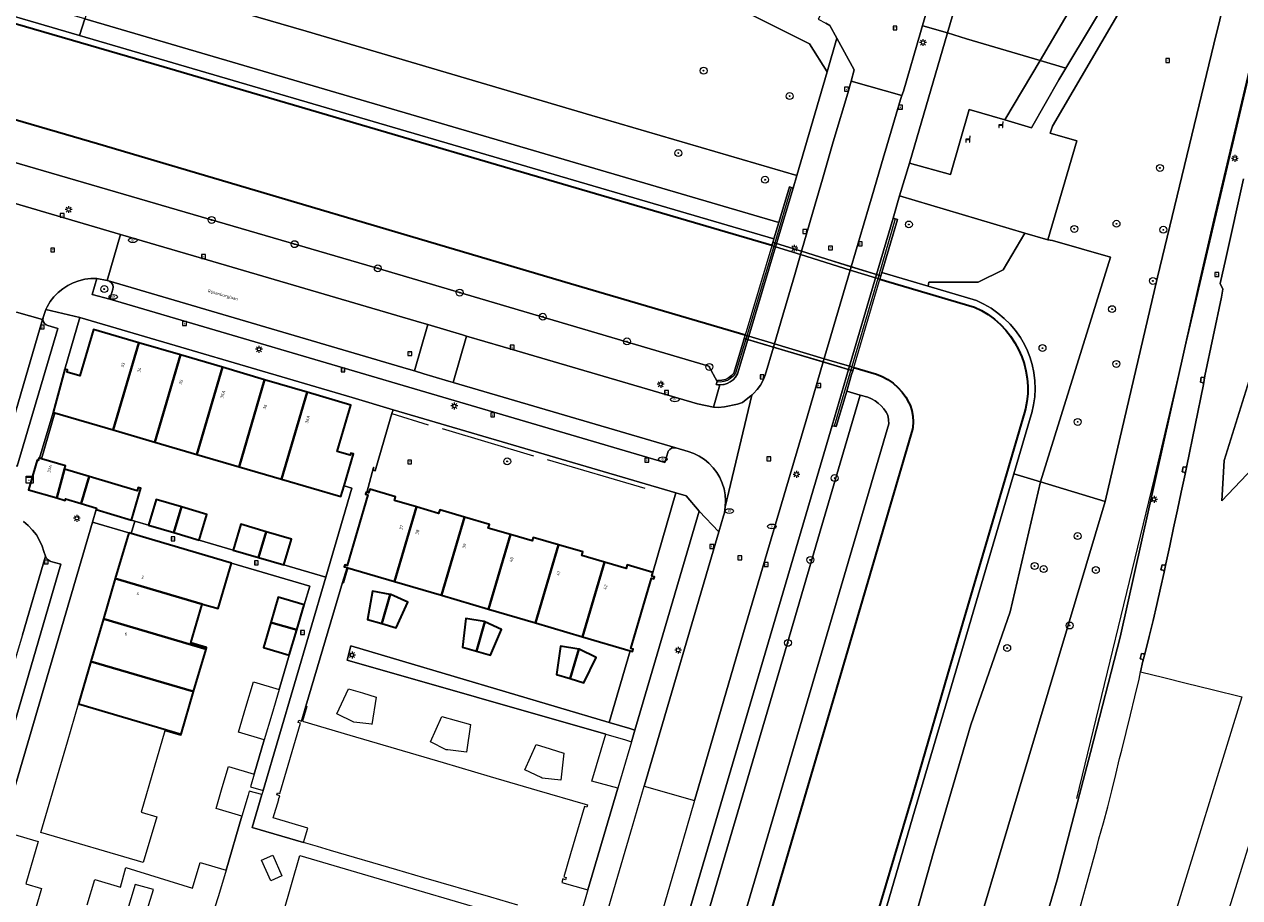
# Model space of a CAD drawing. Header units: metres. Extents: x 136597 to 137331, y 452400 to 453440.
# Tile 6 of 40: x 136862 to 137003, y 452631 to 452732. Entities that reach past the tile are written whole.
import ezdxf
from ezdxf.enums import TextEntityAlignment as Align

# ---------------------------------------------------------------- set-up
doc = ezdxf.new("R2010")
doc.units = ezdxf.units.M
doc.layers.get('0').update_dxf_attribs({"lineweight": 25})
for name, color, linetype, lineweight in [('AB-ondergrond', 7, 'Continuous', 25), ('B-WE-GK-BESCHOEIING-G', 130, 'GK-BESCHOEIING', 35), ('B-WE-GR-BEPLANTING_CULTUUR_BOSPLANTSOEN-GV', 90, 'Continuous', 18), ('B-WE-GR-BOOM-S @ 0.2', 90, 'Continuous', 25), ('B-WE-GR-GROENVOORZIENING-GV', 80, 'Continuous', 18), ('B-WE-GR-HAAG-G', 90, 'GR-HAAG1', 13), ('B-WE-IE-MEUBILAIR_WEGMEUBILAIR-S @ 0.2', 7, 'Continuous', 25), ('B-WE-IE-TERREINAFSCHEIDING_KUNSTMATIG_HEKWERK-G', 20, 'IE-TERREINAFSCHEIDING-KUNSTMATIG', 18), ('B-WE-IE-TERREINAFSCHEIDING_KUNSTMATIG_MUUR-GV', 90, 'Continuous', 18), ('B-WE-KL-ET_KAST-S @ 0.2', 10, 'Continuous', 25), ('B-WE-KL-ET_LS_OV_LICHTMAST-S @ 0.2', 190, 'Continuous', 25), ('B-WE-KL-WATER-S @ 0.2', 170, 'Continuous', 25), ('B-WE-KW-KUNSTWERK_DEK-GV', 170, 'Continuous', 18), ('B-WE-KW-KUNSTWERK_GELUIDSWERING_SCHERM-G', 170, 'Continuous', 18), ('B-WE-KW-KUNSTWERK_LANDHOOFD-GV', 170, 'Continuous', 18), ('B-WE-OG-BEBOUWING-GV', 7, 'Continuous', 35), ('B-WE-OG-BEBOUWING-T18', 10, 'Continuous', 18), ('B-WE-OG-TERREIN_CULTUURSCHEIDING-GV', 7, 'Continuous', 18), ('B-WE-OG-TERREIN_ERF-GV', 7, 'Continuous', 18), ('B-WE-OG-TOPOGRAFIE-T18', 10, 'Continuous', 18), ('B-WE-OG-WATER-GV', 130, 'Continuous', 18), ('B-WE-OG-WATER_SLOOT-GV', 120, 'Continuous', 18), ('B-WE-RI-GWA_KOLK-S @ 0.2', 30, 'Continuous', 25), ('B-WE-RI-GWA_RIOOLPUT-S @ 0.2', 30, 'Continuous', 25), ('B-WE-VH-VERHARDING_ASFALT-GV', 252, 'Continuous', 18), ('B-WE-VH-VERHARDING_BETONSTRAATSTEEN-GV', 252, 'Continuous', 18), ('B-WE-VH-VERHARDING_GESLOTEN-GV', 252, 'Continuous', 18), ('B-WE-VH-VERHARDING_OPEN-GV', 252, 'Continuous', 18), ('B-WE-VH-VERHARDING_STRAATBAKSTEEN-GV', 252, 'Continuous', 18), ('B-WE-VH-VERHARDING_TEGEL-GV', 252, 'Continuous', 18)]:
    doc.layers.add(name, color=color, linetype=linetype, lineweight=lineweight)
doc.styles.add('NLCS-ISO', font='NLCS-ISO.ttf')
doc.styles.add('NLCS-ISO-ANNOTATIEF-T18', font='NLCS-ISO.ttf', dxfattribs={"height": 1.8})
doc.linetypes.add('GK-BESCHOEIING', pattern='A,30,-5,[1,NLCS.shx,S=1,R=0,X=0,Y=0],-5', length=40)
doc.linetypes.add('GR-HAAG1', pattern='A,6,[176,NLCS.shx,S=0.125,R=0,X=0,Y=0],-2', length=8)
doc.linetypes.add('IE-TERREINAFSCHEIDING-KUNSTMATIG', pattern='A,4,[82,NLCS.SHX,S=0.75,R=90,X=0,Y=0],4,-2', length=10)

# ---------------------------------------------------------------- blocks, each defined once
blk = doc.blocks.new('SKL-ET_KAST_ELEKTRA-SO')
at = {"color": 0, "linetype": 'ByBlock', "lineweight": 18}
for points in [[(-2, 2), (2, 2), (2, 1.68), (-2, 1.68)], [(-2, 1.52), (2, 1.52), (2, -2), (-2, -2)]]:
    blk.add_lwpolyline(points, close=True, dxfattribs=at)
at = {"color": 0, "linetype": 'ByBlock', "lineweight": 18, "style": 'NLCS-ISO'}
blk.add_text('et', height=1.5, dxfattribs=at).set_placement((0, 0), align=Align.MIDDLE_CENTER)
blk = doc.blocks.new('SKL-ET_OV_LICHTMAST-SO')
at = {"color": 0, "linetype": 'ByBlock', "lineweight": 18}
for points in [[(-1.25, 0), (-2, 0)], [(-1.41, 1.41), (-0.88, 0.88)], [(0, 2), (0, 1.25)], [(0.88, 0.88), (1.41, 1.41)], [(2, 0), (1.25, 0)], [(-1.41, -1.41), (-0.88, -0.88)], [(0, -1.25), (0, -2)], [(0.88, -0.88), (1.41, -1.41)]]:
    blk.add_lwpolyline(points, dxfattribs=at)
blk.add_circle((0, 0), 1, dxfattribs=at)
blk = doc.blocks.new('SKL-WATER_DRAINAGEPUT-SO')
at = {"color": 0, "linetype": 'ByBlock', "lineweight": 18}
blk.add_ellipse((0, 0), major_axis=(2.5, 0), ratio=0.54, dxfattribs=at)
at = {"color": 0, "linetype": 'ByBlock', "lineweight": 18, "style": 'NLCS-ISO'}
blk.add_text('dr', height=1.5, dxfattribs=at).set_placement((0.12, 0.19), align=Align.MIDDLE_CENTER)
blk = doc.blocks.new('SRI-PUT_INSPECTIEPUT_RIOOLPUT-SO')
at = {"color": 0, "linetype": 'ByBlock', "lineweight": 18}
blk.add_lwpolyline([(-1.12, -1.12), (1.12, -1.12), (1.12, 1.12), (-1.12, 1.12)], close=True, dxfattribs=at)
at = {"color": 0, "linetype": 'ByBlock', "lineweight": 18, "style": 'NLCS-ISO'}
blk.add_text('r', height=1.5, dxfattribs=at).set_placement((0, 0.28), align=Align.MIDDLE_CENTER)
blk = doc.blocks.new('SRI-KOLK-SO')
at = {"color": 0, "linetype": 'ByBlock', "lineweight": 18}
blk.add_lwpolyline([(-1.125, -1.125), (1.125, -1.125), (1.125, 1.125), (-1.125, 1.125)], close=True, dxfattribs=at)
at = {"color": 0, "linetype": 'ByBlock', "lineweight": 18, "style": 'NLCS-ISO'}
blk.add_text('k', height=1.5, dxfattribs=at).set_placement((0, 0), align=Align.MIDDLE_CENTER)
blk = doc.blocks.new('SIE-WEG_ZITBANK-SO')
at = {"color": 0, "linetype": 'ByBlock', "lineweight": 18}
blk.add_lwpolyline([(-0.91, -1.63), (-0.91, -0.2), (1.09, -0.2), (1.09, -1.63), (1.29, -1.63), (1.29, -0.21), (1.54, 1.78), (1.33, 1.78), (1.11, 0), (-1.11, 0), (-1.11, -1.63)], close=True, dxfattribs=at)
blk = doc.blocks.new('SGR-BOOM_01-SO')
at = {"linetype": 'ByBlock', "lineweight": 18}
h = blk.add_hatch(color=0, dxfattribs=at)
h.dxf.hatch_style = 1
edge = h.paths.add_edge_path()
edge.add_arc((0, 0), 0.25, 0, 360)
at = {"color": 0, "linetype": 'ByBlock', "lineweight": 18}
for radius in [2, 0.25]:
    blk.add_circle((0, 0), radius, dxfattribs=at)
blk = doc.blocks.new('A$C8609b1a7')
at = {"layer": 'B-WE-GK-BESCHOEIING-G', "color": 9, "flags": 128}
for points in [[(-370.797, -733.347), (-403.297, -723.825), (-441.09, -712.697), (-474.396, -703.003), (-504.658, -694.138)], [(-373.89, -743.729), (-394.091, -737.779), (-448.799, -721.575), (-478.349, -712.965), (-507.629, -704.38)], [(-358.338, -737.245), (-347.371, -740.459), (-346.559, -740.86), (-345.786, -741.33), (-345.058, -741.867), (-344.379, -742.466), (-343.756, -743.123), (-343.194, -743.832), (-342.696, -744.588), (-342.267, -745.386), (-341.91, -746.217), (-341.649, -747.004), (-341.425, -747.86), (-341.279, -748.732), (-341.212, -749.614), (-341.225, -750.499), (-341.319, -751.379), (-341.491, -752.246), (-341.605, -752.67), (-345.287, -765.268), (-350.499, -782.982), (-354.561, -796.93), (-359.824, -814.693), (-365.572, -834.345), (-367.11, -839.747)], [(-361.344, -747.452), (-358.715, -748.213), (-358.038, -748.497), (-357.395, -748.852), (-356.795, -749.276), (-356.244, -749.762), (-355.75, -750.305), (-355.317, -750.899), (-354.952, -751.536), (-354.818, -751.817), (-354.623, -752.439), (-354.505, -753.081), (-354.466, -753.732), (-354.508, -754.384), (-354.535, -754.574), (-363.744, -786.01), (-375.629, -826.401), (-379.518, -839.747)]]:
    blk.add_lwpolyline(points, dxfattribs=at)
at = {"layer": 'B-WE-GR-BEPLANTING_CULTUUR_BOSPLANTSOEN-GV', "color": 9, "flags": 128}
for points in [[(-324.966, -683.61), (-338.566, -679.487), (-341.708, -678.595), (-350.429, -708.46), (-350.515, -708.755), (-348.296, -709.414), (-339.77, -711.948), (-327.331, -690.674), (-326.659, -689.13)], [(-324.966, -683.61), (-326.659, -689.13), (-327.331, -690.674), (-339.77, -711.948), (-336.802, -712.83), (-331.105, -703.309), (-325.531, -693.676), (-324.628, -691.98), (-323.861, -690.219), (-323.235, -688.403), (-322.095, -684.481)], [(-354.881, -723.813), (-350.16, -725.138), (-347.972, -717.611), (-343.876, -718.809), (-339.77, -711.948), (-348.296, -709.414), (-350.515, -708.755)], [(-343.876, -718.809), (-340.776, -719.716), (-337.617, -714.193), (-336.802, -712.83), (-339.77, -711.948)]]:
    blk.add_lwpolyline(points, close=True, dxfattribs=at)
at = {"layer": 'B-WE-GR-GROENVOORZIENING-GV', "color": 9, "flags": 128}
for points in [[(-461.49, -727.573), (-446.146, -732.074), (-436.115, -735.016), (-411.276, -742.295), (-410.592, -742.492), (-408.395, -743.123), (-406.608, -743.673), (-406.113, -743.819), (-401.893, -745.066), (-379.42, -751.646), (-377.543, -752.057), (-376.825, -749.469), (-377.043, -749.455), (-377.258, -749.42), (-377.149, -749.087), (-378.102, -747.315), (-415.8, -736.147), (-503.322, -710.629)], [(-380.785, -833.965), (-372.449, -805.57), (-369.344, -795.077), (-357.289, -753.976), (-357.303, -753.512), (-357.359, -753.163), (-357.44, -752.893), (-357.592, -752.607), (-357.855, -752.222), (-358.156, -751.877), (-358.497, -751.566), (-358.871, -751.297), (-359.274, -751.072), (-359.698, -750.896), (-360.605, -750.64), (-365.025, -765.738), (-370.007, -782.757), (-386.76, -839.747)], [(-355.248, -814.645), (-352.076, -803.412), (-347.813, -788.8), (-343.237, -775.718), (-339.757, -760.697), (-342.831, -759.758), (-349.327, -781.931), (-354.504, -799.434), (-360.539, -820.069)]]:
    blk.add_lwpolyline(points, dxfattribs=at)
for points in [[(-342.831, -759.758), (-339.757, -760.697), (-331.66, -734.677), (-338.339, -732.76), (-338.896, -732.689), (-341.567, -731.897), (-344.044, -736.165), (-346.945, -737.569), (-352.653, -737.573), (-352.721, -738.053), (-347.141, -739.706), (-346.276, -740.122), (-345.448, -740.609), (-344.663, -741.163), (-343.928, -741.78), (-343.246, -742.457), (-342.623, -743.188), (-342.063, -743.968), (-341.728, -744.509), (-341.311, -745.352), (-340.967, -746.227), (-340.698, -747.128), (-340.507, -748.049), (-340.395, -748.983), (-340.363, -749.923), (-340.41, -750.862), (-340.538, -751.794), (-340.744, -752.712), (-340.806, -752.934)], [(-447.37, -739.553), (-447.014, -738.396), (-446.99, -738.144), (-447.045, -737.898), (-447.174, -737.68), (-447.365, -737.514), (-447.539, -737.432), (-447.703, -737.401), (-448.886, -737.174), (-449.403, -738.995)], [(-386.645, -789.412), (-379.212, -764.066), (-380.703, -762.292), (-381.902, -761.94), (-384.566, -771.167), (-384.694, -771.599), (-384.396, -771.687), (-384.466, -771.927), (-384.725, -771.851), (-387.106, -779.977), (-386.846, -780.057), (-386.926, -780.307), (-387.181, -780.232), (-389.626, -788.529), (-387.221, -789.241)]]:
    blk.add_lwpolyline(points, close=True, dxfattribs=at)
at = {"layer": 'B-WE-GR-HAAG-G', "color": 9, "flags": 128}
for points in [[(-414.755, -752.768), (-410.548, -754.077)], [(-408.954, -754.519), (-398.362, -757.67)], [(-396.783, -758.098), (-385.504, -761.419)]]:
    blk.add_lwpolyline(points, dxfattribs=at)
at = {"layer": 'B-WE-IE-TERREINAFSCHEIDING_KUNSTMATIG_HEKWERK-G', "color": 9, "flags": 128}
for points in [[(-302.173, -638.988), (-319.696, -710.039)], [(-319.696, -710.039), (-326.221, -736.989), (-332.274, -762.98), (-339.757, -760.697)], [(-368.564, -726.648), (-370.475, -733.048)], [(-356.534, -730.275), (-358.455, -736.772)], [(-370.475, -733.048), (-373.82, -744.169)], [(-358.455, -736.772), (-361.695, -747.731)], [(-373.82, -744.169), (-375.006, -748.123)], [(-361.695, -747.731), (-363.62, -754.241)], [(-375.006, -748.123), (-375.267, -748.455), (-375.586, -748.732), (-375.951, -748.943), (-376.35, -749.083), (-376.768, -749.144), (-377.137, -749.133)], [(-376.825, -749.469), (-377.543, -752.057)], [(-339.757, -760.697), (-342.831, -759.758)], [(-422.397, -771.714), (-419.37, -761.419), (-420.287, -761.139)], [(-429.651, -796.405), (-422.397, -771.714)], [(-424.697, -786.632), (-420.45, -772.333)]]:
    blk.add_lwpolyline(points, dxfattribs=at)
at = {"layer": 'B-WE-IE-TERREINAFSCHEIDING_KUNSTMATIG_MUUR-GV', "color": 9, "flags": 128}
for points in [[(-370.688, -732.982), (-370.262, -733.114), (-368.331, -726.694), (-368.767, -726.535), (-370.002, -730.678), (-370.568, -732.579), (-370.573, -732.595)], [(-358.69, -736.699), (-358.22, -736.845), (-358.106, -736.458), (-356.299, -730.322), (-356.771, -730.188)], [(-373.607, -744.232), (-370.262, -733.114), (-370.688, -732.982), (-374.005, -744.114)], [(-361.931, -747.689), (-361.456, -747.83), (-358.22, -736.845), (-358.69, -736.699)], [(-373.607, -744.232), (-374.005, -744.114), (-374.13, -744.535), (-375.191, -748.095), (-375.475, -748.402), (-375.812, -748.65), (-376.19, -748.829), (-376.595, -748.933), (-377.012, -748.958), (-377.105, -748.953), (-377.149, -749.087), (-377.258, -749.42), (-377.043, -749.455), (-376.825, -749.469), (-376.4, -749.434), (-376.308, -749.408), (-375.997, -749.32), (-375.622, -749.131), (-375.29, -748.875), (-375.013, -748.561), (-374.8, -748.2)], [(-361.456, -747.83), (-361.931, -747.689), (-363.838, -754.158), (-363.841, -754.169), (-363.744, -754.194), (-363.359, -754.292), (-362.155, -750.203), (-361.589, -748.281)], [(-453.946, -752.645), (-455.494, -757.966), (-455.283, -758.028), (-453.735, -752.707)], [(-419.943, -770.606), (-420.45, -772.333), (-420.344, -772.364), (-419.837, -770.637)]]:
    blk.add_lwpolyline(points, close=True, dxfattribs=at)
at = {"layer": 'B-WE-KW-KUNSTWERK_DEK-GV', "color": 9, "flags": 128}
blk.add_lwpolyline([(-361.456, -747.83), (-358.22, -736.845), (-370.688, -732.982), (-374.005, -744.114)], close=True, dxfattribs=at)
at = {"layer": 'B-WE-KW-KUNSTWERK_GELUIDSWERING_SCHERM-G', "color": 9, "flags": 128}
for points in [[(-319.696, -730.996), (-312.729, -701.319)], [(-326.575, -760.306), (-319.696, -730.996)], [(-335.538, -797.337), (-326.575, -760.306)]]:
    blk.add_lwpolyline(points, dxfattribs=at)
at = {"layer": 'B-WE-KW-KUNSTWERK_LANDHOOFD-GV', "color": 9, "flags": 128}
for points in [[(-361.622, -735.791), (-367.377, -734.008), (-370.262, -733.114), (-370.688, -732.982), (-370.797, -733.347), (-370.593, -733.411), (-370.372, -733.48), (-367.486, -734.383), (-361.737, -736.182), (-358.808, -737.098), (-358.573, -737.171), (-358.338, -737.245), (-358.22, -736.845), (-358.69, -736.699)], [(-364.755, -746.44), (-370.517, -744.73), (-373.491, -743.847), (-373.704, -743.784), (-373.89, -743.729), (-374.005, -744.114), (-373.607, -744.232), (-370.63, -745.114), (-364.867, -746.82), (-361.931, -747.689), (-361.456, -747.83), (-361.344, -747.452), (-361.591, -747.379), (-361.819, -747.311)]]:
    blk.add_lwpolyline(points, close=True, dxfattribs=at)
at = {"layer": 'B-WE-OG-BEBOUWING-GV', "color": 9, "flags": 128}
for points in [[(-452.578, -747.65), (-453.946, -752.645), (-453.735, -752.707), (-446.981, -754.684), (-444.016, -744.593), (-449.261, -743.051), (-450.829, -748.432), (-452.331, -747.982), (-452.271, -747.737)], [(-444.016, -744.593), (-446.981, -754.684), (-442.157, -756.096), (-439.194, -746.01)], [(-439.194, -746.01), (-442.157, -756.096), (-437.317, -757.512), (-434.363, -747.43)], [(-434.363, -747.43), (-437.317, -757.512), (-432.427, -758.943), (-429.48, -748.866)], [(-429.48, -748.866), (-432.427, -758.943), (-427.521, -760.379), (-424.56, -750.312)], [(-424.56, -750.312), (-427.521, -760.379), (-420.659, -762.388), (-420.287, -761.139), (-419.187, -757.45), (-419.487, -757.355), (-419.583, -757.597), (-421.083, -757.16), (-419.508, -751.797)], [(-453.521, -762.555), (-452.627, -759.215), (-452.516, -758.841), (-455.283, -758.028), (-455.494, -757.966), (-455.591, -757.937), (-455.674, -758.211), (-455.774, -758.186), (-456.778, -761.604)], [(-450.706, -763.182), (-449.786, -760.056), (-452.627, -759.215), (-453.521, -762.555), (-452.556, -762.837), (-452.501, -762.647)], [(-448.963, -763.898), (-444.881, -765.107), (-443.791, -761.425), (-444.097, -761.334), (-444.208, -761.708), (-449.786, -760.056), (-450.706, -763.182), (-448.918, -763.715)], [(-417.649, -761.902), (-417.736, -761.877), (-417.809, -762.127), (-417.55, -762.203), (-419.931, -770.349), (-420.19, -770.273), (-420.26, -770.513), (-419.943, -770.606), (-419.837, -770.637), (-414.452, -772.219), (-411.904, -763.594), (-414.472, -762.838), (-414.346, -762.407), (-417.318, -761.536), (-417.443, -761.963)], [(-442.9, -765.707), (-439.97, -766.566), (-439.098, -763.591), (-442.028, -762.732)], [(-439.098, -763.591), (-439.97, -766.566), (-437.04, -767.424), (-436.168, -764.449)], [(-411.904, -763.594), (-414.452, -772.219), (-409.017, -773.816), (-406.343, -764.766), (-409.226, -763.917), (-409.352, -764.345)], [(-433.112, -768.573), (-430.184, -769.434), (-429.31, -766.46), (-432.237, -765.599)], [(-406.343, -764.766), (-409.017, -773.816), (-403.58, -775.414), (-401.033, -766.794), (-403.612, -766.035), (-403.486, -765.607)], [(-445.194, -766.599), (-446.745, -771.883), (-436.68, -774.841), (-436.674, -774.822), (-434.853, -775.357), (-433.304, -770.082), (-444.923, -766.678)], [(-429.31, -766.46), (-430.184, -769.434), (-427.257, -770.295), (-426.382, -767.321)], [(-401.033, -766.794), (-403.58, -775.414), (-398.145, -777.011), (-395.473, -767.966), (-398.406, -767.109), (-398.529, -767.531)], [(-395.473, -767.966), (-398.145, -777.011), (-392.703, -778.61), (-390.16, -769.992), (-392.792, -769.218), (-392.666, -768.787)], [(-390.16, -769.992), (-392.703, -778.61), (-387.181, -780.232), (-386.926, -780.307), (-386.846, -780.057), (-387.106, -779.977), (-384.725, -771.851), (-384.466, -771.927), (-384.396, -771.687), (-384.694, -771.599), (-384.566, -771.167), (-387.536, -770.287), (-387.666, -770.725)], [(-446.745, -771.883), (-448.115, -776.549), (-436.248, -780.051), (-436.192, -779.86), (-437.997, -779.33), (-436.68, -774.841)], [(-424.907, -774.898), (-427.891, -774.021), (-428.75, -776.944), (-425.766, -777.821)], [(-415.927, -777.089), (-414.948, -773.725), (-416.987, -773.339), (-417.58, -776.608)], [(-415.927, -777.089), (-414.274, -777.57), (-412.899, -774.61), (-414.886, -773.737), (-414.948, -773.725)], [(-448.115, -776.549), (-449.56, -781.471), (-437.69, -784.962), (-436.248, -780.051)], [(-425.766, -777.821), (-428.75, -776.944), (-429.609, -779.867), (-426.625, -780.744)], [(-404.974, -780.264), (-404.006, -776.875), (-404.087, -776.837), (-406.211, -776.5), (-406.587, -779.804)], [(-404.974, -780.264), (-403.36, -780.725), (-402.06, -777.784), (-404.006, -776.875)], [(-394.152, -783.456), (-393.131, -780.049), (-395.237, -779.715), (-395.262, -779.725), (-395.732, -782.983)], [(-394.152, -783.456), (-392.571, -783.93), (-391.141, -780.995), (-393.108, -780.053), (-393.131, -780.049)], [(-449.56, -781.471), (-451.003, -786.385), (-439.131, -789.872), (-437.69, -784.962)]]:
    blk.add_lwpolyline(points, close=True, dxfattribs=at)
at = {"layer": 'B-WE-OG-TERREIN_CULTUURSCHEIDING-GV', "color": 9, "flags": 128}
for points in [[(-336.049, -813.145), (-333.242, -802.958), (-332.979, -801.986), (-332.463, -800.138), (-331.967, -798.285), (-331.491, -796.427), (-331.035, -794.564), (-330.598, -792.696), (-330.35, -791.727), (-329.825, -789.681), (-329.316, -787.63), (-328.824, -785.575), (-328.349, -783.516), (-328.163, -782.676), (-327.891, -781.454), (-327.886, -781.392), (-327.901, -781.331), (-327.932, -781.278), (-327.979, -781.237), (-328.035, -781.211), (-328.229, -781.161), (-328.073, -780.548), (-327.879, -780.597), (-327.817, -780.602), (-327.757, -780.588), (-327.703, -780.556), (-327.662, -780.51), (-327.636, -780.453), (-327.176, -778.595), (-326.728, -776.734), (-326.292, -774.87), (-325.867, -773.003), (-325.455, -771.134), (-325.453, -771.072), (-325.47, -771.012), (-325.504, -770.96), (-325.552, -770.92), (-325.609, -770.897), (-325.805, -770.855), (-325.682, -770.275), (-325.486, -770.316), (-325.424, -770.318), (-325.364, -770.301), (-325.312, -770.268), (-325.272, -770.22), (-325.249, -770.162), (-324.802, -768.089), (-324.356, -766.015), (-323.911, -763.942), (-323.466, -761.868), (-323.022, -759.794), (-323.02, -759.732), (-323.038, -759.672), (-323.072, -759.62), (-323.12, -759.581), (-323.178, -759.558), (-323.374, -759.518), (-323.255, -758.938), (-323.059, -758.978), (-322.997, -758.979), (-322.937, -758.962), (-322.885, -758.928), (-322.846, -758.88), (-322.823, -758.822), (-320.884, -749.431), (-320.885, -749.369), (-320.904, -749.31), (-320.94, -749.259), (-320.989, -749.221), (-321.048, -749.201), (-321.245, -749.167), (-321.144, -748.565), (-320.946, -748.598), (-320.884, -748.597), (-320.825, -748.578), (-320.774, -748.542), (-320.737, -748.493), (-320.716, -748.434), (-318.814, -739.304), (-318.64, -738.377), (-318.969, -737.731), (-318.324, -734.856), (-316.26, -725.641)], [(-314.895, -666.612), (-319.696, -682.956), (-322.431, -692.266), (-338.334, -719.537), (-338.627, -720.36), (-335.527, -721.224), (-338.896, -732.689), (-338.339, -732.76), (-331.66, -734.677), (-339.757, -760.697), (-332.274, -762.98), (-326.221, -736.989), (-319.696, -710.039), (-302.173, -638.988)], [(-297.466, -636.329), (-319.696, -730.414), (-321.459, -738.095), (-330.526, -778.668), (-333.953, -792.017), (-337.808, -806.724), (-341.105, -817.928)], [(-319.118, -813.966), (-310.797, -787.125)], [(-316.438, -785.563), (-324.809, -812.711)], [(-341.105, -817.928), (-337.808, -806.724), (-333.953, -792.017), (-330.526, -778.668), (-321.459, -738.095), (-319.696, -730.414), (-297.466, -636.329), (-292.044, -613.195), (-282.295, -569.056), (-294.69, -613.275), (-302.173, -638.988), (-319.696, -710.039), (-326.221, -736.989), (-332.274, -762.98), (-342.19, -796.234), (-355.537, -840.994)], [(-386.76, -839.747), (-370.007, -782.757), (-365.025, -765.738), (-360.605, -750.64), (-362.155, -750.203), (-363.359, -754.292), (-363.744, -754.194), (-363.841, -754.169), (-389.003, -839.747)], [(-355.537, -840.994), (-342.19, -796.234), (-332.274, -762.98), (-339.757, -760.697), (-343.237, -775.718), (-347.813, -788.8), (-352.076, -803.412), (-355.248, -814.645)]]:
    blk.add_lwpolyline(points, dxfattribs=at)
for points in [[(-401.275, -692.582), (-426.045, -680.159), (-427.767, -679.295), (-428.528, -678.911), (-430.134, -680.652), (-439.058, -690.11), (-438.425, -690.747), (-448.509, -701.583), (-424.661, -708.555), (-391.64, -718.294), (-367.911, -725.247), (-364.432, -713.262), (-366.472, -710.009)], [(-391.64, -718.294), (-424.661, -708.555), (-448.509, -701.583), (-450.285, -707.106), (-370.002, -730.678), (-368.767, -726.535), (-368.331, -726.694), (-367.911, -725.247)], [(-352.721, -738.053), (-352.653, -737.573), (-346.945, -737.569), (-344.044, -736.165), (-341.567, -731.897), (-356.067, -727.595), (-356.771, -730.188), (-356.299, -730.322), (-358.106, -736.458)]]:
    blk.add_lwpolyline(points, close=True, dxfattribs=at)
at = {"layer": 'B-WE-OG-TERREIN_ERF-GV', "color": 9, "flags": 128}
for points in [[(-414.615, -752.337), (-419.362, -750.943), (-450.852, -741.658), (-452.578, -747.65), (-452.271, -747.737), (-452.331, -747.982), (-450.829, -748.432), (-449.261, -743.051), (-444.016, -744.593), (-439.194, -746.01), (-434.363, -747.43), (-429.48, -748.866), (-424.56, -750.312), (-419.508, -751.797), (-421.083, -757.16), (-419.583, -757.597), (-419.487, -757.355), (-419.187, -757.45), (-420.287, -761.139), (-419.37, -761.419), (-422.397, -771.714), (-429.651, -796.405), (-429.791, -796.88), (-430.906, -800.679), (-424.988, -802.409), (-424.49, -800.742), (-428.491, -799.57), (-427.828, -797.435), (-427.856, -797.427), (-427.731, -797), (-428.046, -796.907), (-427.973, -796.657), (-427.714, -796.733), (-425.335, -788.592), (-425.594, -788.516), (-425.521, -788.266), (-425.204, -788.359), (-424.697, -786.632), (-420.45, -772.333), (-419.943, -770.606), (-420.26, -770.513), (-420.19, -770.273), (-419.931, -770.349), (-417.55, -762.203), (-417.809, -762.127), (-417.736, -761.877), (-417.649, -761.902), (-416.897, -759.026), (-416.843, -759.042), (-416.92, -759.337), (-416.706, -759.397), (-414.966, -753.417), (-414.755, -752.768)], [(-444.881, -765.107), (-444.492, -765.225), (-442.9, -765.707), (-442.028, -762.732), (-439.098, -763.591), (-436.168, -764.449), (-437.04, -767.424), (-433.112, -768.573), (-432.237, -765.599), (-429.31, -766.46), (-426.382, -767.321), (-427.257, -770.295), (-422.397, -771.714), (-419.37, -761.419), (-420.287, -761.139), (-420.659, -762.388), (-427.521, -760.379), (-432.427, -758.943), (-437.317, -757.512), (-442.157, -756.096), (-446.981, -754.684), (-453.735, -752.707), (-455.283, -758.028), (-452.516, -758.841), (-452.627, -759.215), (-449.786, -760.056), (-444.208, -761.708), (-444.097, -761.334), (-443.791, -761.425)], [(-414.615, -752.337), (-414.755, -752.768), (-414.966, -753.417), (-416.706, -759.397), (-416.92, -759.337), (-416.843, -759.042), (-416.897, -759.026), (-417.649, -761.902), (-417.443, -761.963), (-417.318, -761.536), (-414.346, -762.407), (-414.472, -762.838), (-411.904, -763.594), (-409.352, -764.345), (-409.226, -763.917), (-406.343, -764.766), (-403.486, -765.607), (-403.612, -766.035), (-401.033, -766.794), (-398.529, -767.531), (-398.406, -767.109), (-395.473, -767.966), (-392.666, -768.787), (-392.792, -769.218), (-390.16, -769.992), (-387.666, -770.725), (-387.536, -770.287), (-384.566, -771.167), (-381.902, -761.94)], [(-392.703, -778.61), (-398.145, -777.011), (-403.58, -775.414), (-409.017, -773.816), (-414.452, -772.219), (-419.837, -770.637), (-420.344, -772.364), (-420.45, -772.333), (-424.697, -786.632), (-424.591, -786.663), (-425.098, -788.39), (-419.628, -789.996), (-414.222, -791.584), (-408.814, -793.172), (-403.407, -794.76), (-398, -796.348), (-392.413, -797.989), (-392.146, -798.067), (-392.226, -798.317), (-392.486, -798.237), (-394.096, -803.727), (-394.856, -806.397), (-394.596, -806.467), (-394.666, -806.717), (-394.992, -806.622), (-395.116, -807.047), (-392.077, -807.902), (-388.62, -796.145), (-391.625, -795.314), (-390.021, -789.871), (-419.918, -781.321), (-419.502, -779.677), (-389.626, -788.529), (-387.181, -780.232)], [(-414.948, -773.725), (-414.886, -773.737), (-412.899, -774.61), (-414.274, -777.57), (-415.927, -777.089), (-417.58, -776.608), (-416.987, -773.339)], [(-404.974, -780.264), (-406.587, -779.804), (-406.211, -776.5), (-404.087, -776.837), (-404.006, -776.875), (-402.06, -777.784), (-403.36, -780.725)], [(-394.152, -783.456), (-395.732, -782.983), (-395.262, -779.725), (-395.237, -779.715), (-393.131, -780.049), (-393.108, -780.053), (-391.141, -780.995), (-392.571, -783.93)], [(-418.174, -785.114), (-416.572, -785.583), (-417.064, -788.752), (-417.089, -788.732), (-419.153, -788.494), (-419.161, -788.49), (-421.105, -787.54), (-419.775, -784.646)], [(-407.324, -788.295), (-405.678, -788.763), (-406.133, -791.952), (-408.295, -791.71), (-408.478, -791.689), (-410.285, -790.783), (-408.97, -787.827)], [(-397.5, -794.906), (-399.384, -793.989), (-398.059, -791.079), (-396.46, -791.579), (-394.861, -792.078), (-395.211, -795.199), (-397.391, -794.959)], [(-470.096, -814.155), (-468.716, -809.454), (-467.257, -804.482), (-465.75, -799.349), (-455.669, -802.309), (-457.105, -807.203), (-455.292, -807.735), (-455.377, -808.024), (-456.836, -812.996), (-458.216, -817.697), (-458.28, -817.915), (-460.094, -817.383), (-461.743, -823.003), (-451.087, -826.157), (-451.149, -826.368), (-461.806, -823.214), (-466.15, -822.026), (-465.826, -820.964), (-471.61, -819.312)]]:
    blk.add_lwpolyline(points, close=True, dxfattribs=at)
for points in [[(-443.24, -810.839), (-442.345, -807.871), (-444.463, -807.256), (-447.059, -815.961)], [(-449.992, -809.629), (-449.121, -806.706), (-446.16, -807.589), (-445.532, -805.327), (-437.798, -807.703), (-436.926, -804.729), (-433.942, -805.604), (-432.106, -799.361), (-435.089, -798.482), (-434.374, -796.057), (-433.659, -793.631), (-430.676, -794.51), (-429.511, -790.544), (-432.495, -789.667), (-431.635, -786.743), (-430.775, -783.818), (-427.791, -784.695), (-426.625, -780.744), (-429.609, -779.867), (-428.75, -776.944), (-427.891, -774.021), (-424.907, -774.898), (-424.247, -772.745), (-433.304, -770.082), (-434.853, -775.357), (-436.674, -774.822), (-436.68, -774.841), (-437.997, -779.33), (-436.192, -779.86), (-436.248, -780.051), (-437.69, -784.962), (-439.131, -789.872), (-439.179, -790.037), (-441.001, -789.502), (-442.244, -793.737), (-443.763, -798.911), (-441.957, -799.441), (-443.506, -804.716), (-455.37, -801.261), (-453.83, -796.015), (-452.291, -790.775), (-451.003, -786.385), (-449.56, -781.471), (-448.115, -776.549), (-446.745, -771.883), (-445.194, -766.599), (-449.382, -765.338), (-459.285, -799.162)]]:
    blk.add_lwpolyline(points, dxfattribs=at)
at = {"layer": 'B-WE-OG-WATER-GV', "color": 9, "flags": 128}
for points in [[(-478.349, -712.965), (-448.799, -721.575), (-394.091, -737.779), (-373.89, -743.729), (-373.704, -743.784), (-373.491, -743.847), (-370.517, -744.73), (-364.755, -746.44), (-361.819, -747.311), (-361.591, -747.379), (-361.344, -747.452), (-358.715, -748.213), (-358.038, -748.497), (-357.395, -748.852), (-356.795, -749.276), (-356.244, -749.762), (-355.75, -750.305), (-355.317, -750.899), (-354.952, -751.536), (-354.818, -751.817), (-354.623, -752.439), (-354.505, -753.081), (-354.466, -753.732), (-354.508, -754.384), (-354.535, -754.574), (-363.744, -786.01), (-375.629, -826.401)], [(-359.824, -814.693), (-354.561, -796.93), (-350.499, -782.982), (-345.287, -765.268), (-341.605, -752.67), (-341.491, -752.246), (-341.319, -751.379), (-341.225, -750.499), (-341.212, -749.614), (-341.279, -748.732), (-341.425, -747.86), (-341.649, -747.004), (-341.91, -746.217), (-342.267, -745.386), (-342.696, -744.588), (-343.194, -743.832), (-343.756, -743.123), (-344.379, -742.466), (-345.058, -741.867), (-345.786, -741.33), (-346.559, -740.86), (-347.371, -740.459), (-358.338, -737.245), (-358.573, -737.171), (-358.808, -737.098), (-361.737, -736.182), (-367.486, -734.383), (-370.372, -733.48), (-370.593, -733.411), (-370.797, -733.347), (-403.297, -723.825), (-441.09, -712.697), (-474.396, -703.003)]]:
    blk.add_lwpolyline(points, dxfattribs=at)
at = {"layer": 'B-WE-OG-WATER_SLOOT-GV', "color": 9, "flags": 128}
for points in [[(-503.875, -691.431), (-504.434, -693.355), (-504.435, -693.359), (-450.889, -709.047), (-450.285, -707.106)], [(-370.797, -733.347), (-370.688, -732.982), (-370.573, -732.595), (-370.568, -732.579), (-450.889, -709.047), (-504.435, -693.359), (-504.658, -694.138), (-474.396, -703.003), (-441.09, -712.697), (-403.297, -723.825)], [(-370.002, -730.678), (-450.285, -707.106), (-450.889, -709.047), (-370.568, -732.579)]]:
    blk.add_lwpolyline(points, close=True, dxfattribs=at)
for points in [[(-503.322, -710.629), (-415.8, -736.147), (-378.102, -747.315), (-377.149, -749.087), (-377.105, -748.953), (-377.012, -748.958), (-376.595, -748.933), (-376.19, -748.829), (-375.812, -748.65), (-375.475, -748.402), (-375.191, -748.095), (-374.13, -744.535), (-374.005, -744.114), (-373.89, -743.729), (-394.091, -737.779), (-448.799, -721.575), (-478.349, -712.965)], [(-360.539, -820.069), (-354.504, -799.434), (-349.327, -781.931), (-342.831, -759.758), (-340.806, -752.934), (-340.744, -752.712), (-340.538, -751.794), (-340.41, -750.862), (-340.363, -749.923), (-340.395, -748.983), (-340.507, -748.049), (-340.698, -747.128), (-340.967, -746.227), (-341.311, -745.352), (-341.728, -744.509), (-342.063, -743.968), (-342.623, -743.188), (-343.246, -742.457), (-343.928, -741.78), (-344.663, -741.163), (-345.448, -740.609), (-346.276, -740.122), (-347.141, -739.706), (-352.721, -738.053), (-358.106, -736.458), (-358.22, -736.845), (-358.338, -737.245), (-347.371, -740.459), (-346.559, -740.86), (-345.786, -741.33), (-345.058, -741.867), (-344.379, -742.466), (-343.756, -743.123), (-343.194, -743.832), (-342.696, -744.588), (-342.267, -745.386), (-341.91, -746.217), (-341.649, -747.004), (-341.425, -747.86), (-341.279, -748.732), (-341.212, -749.614), (-341.225, -750.499), (-341.319, -751.379), (-341.491, -752.246), (-341.605, -752.67), (-345.287, -765.268), (-350.499, -782.982), (-354.561, -796.93), (-359.824, -814.693)], [(-375.629, -826.401), (-363.744, -786.01), (-354.535, -754.574), (-354.508, -754.384), (-354.466, -753.732), (-354.505, -753.081), (-354.623, -752.439), (-354.818, -751.817), (-354.952, -751.536), (-355.317, -750.899), (-355.75, -750.305), (-356.244, -749.762), (-356.795, -749.276), (-357.395, -748.852), (-358.038, -748.497), (-358.715, -748.213), (-361.344, -747.452), (-361.456, -747.83), (-361.589, -748.281), (-362.155, -750.203), (-360.605, -750.64), (-359.698, -750.896), (-359.274, -751.072), (-358.871, -751.297), (-358.497, -751.566), (-358.156, -751.877), (-357.855, -752.222), (-357.592, -752.607), (-357.44, -752.893), (-357.359, -753.163), (-357.303, -753.512), (-357.289, -753.976), (-369.344, -795.077), (-372.449, -805.57), (-380.785, -833.965)]]:
    blk.add_lwpolyline(points, dxfattribs=at)
at = {"layer": 'B-WE-VH-VERHARDING_ASFALT-GV', "color": 9, "flags": 128}
for points in [[(-331.105, -703.309), (-336.802, -712.83), (-337.617, -714.193), (-340.776, -719.716), (-343.876, -718.809), (-347.972, -717.611), (-350.16, -725.138), (-354.881, -723.813), (-356.067, -727.595), (-341.567, -731.897), (-338.896, -732.689), (-335.527, -721.224), (-338.627, -720.36), (-338.334, -719.537), (-322.431, -692.266)], [(-315.155, -759.054), (-318.781, -762.894), (-318.49, -758.217), (-318.498, -758.206), (-309.039, -727.988)], [(-316.26, -725.641), (-318.324, -734.856), (-318.969, -737.731), (-318.64, -738.377), (-318.814, -739.304), (-320.716, -748.434), (-320.884, -749.431), (-322.823, -758.822), (-323.022, -759.794), (-323.466, -761.868), (-323.911, -763.942), (-324.356, -766.015), (-324.802, -768.089), (-325.249, -770.162), (-325.455, -771.134), (-325.867, -773.003), (-326.292, -774.87), (-326.728, -776.734), (-327.176, -778.595), (-327.636, -780.453), (-327.891, -781.454), (-328.163, -782.676), (-325.475, -783.338), (-322.911, -783.969), (-319.906, -784.709), (-316.438, -785.563)]]:
    blk.add_lwpolyline(points, dxfattribs=at)
blk.add_lwpolyline([(-305.748, -728.761), (-304.132, -723.605), (-302.14, -717.107), (-302.18, -717.094), (-305.669, -715.993), (-307.67, -722.521), (-308.273, -724.441), (-309.369, -727.869), (-309.039, -727.988), (-318.498, -758.206), (-318.49, -758.217), (-318.781, -762.894), (-315.155, -759.054)], close=True, dxfattribs=at)
at = {"layer": 'B-WE-VH-VERHARDING_BETONSTRAATSTEEN-GV', "color": 9, "flags": 128}
for points in [[(-355.774, -715.997), (-355.598, -715.481), (-353.604, -708.711), (-353.372, -707.906), (-350.969, -699.562), (-350.624, -698.387), (-356.474, -696.73), (-356.851, -697.754), (-356.946, -698.099), (-361.068, -701.89), (-361.537, -702.321), (-361.839, -702.217), (-362.752, -701.759), (-365.445, -707.146), (-364.558, -707.621), (-364.102, -707.88), (-363.295, -709.346), (-361.276, -713.015), (-361.65, -714.332)], [(-367.377, -734.008), (-361.622, -735.791), (-359.635, -729.036), (-359.205, -727.606), (-357.935, -723.256), (-357.505, -721.816), (-355.933, -716.462), (-355.774, -715.997), (-361.65, -714.332), (-361.802, -714.866), (-361.925, -715.316), (-363.705, -721.336), (-364.965, -725.686), (-365.795, -728.576)], [(-410.592, -742.492), (-411.276, -742.295), (-436.115, -735.016), (-446.146, -732.074), (-447.703, -737.401), (-447.539, -737.432), (-412.846, -747.641), (-412.16, -747.851)], [(-381.915, -756.749), (-407.664, -749.197), (-408.212, -749.036), (-410.002, -748.506), (-411.068, -748.186), (-412.16, -747.851), (-412.846, -747.641), (-447.539, -737.432), (-447.365, -737.514), (-447.174, -737.68), (-447.045, -737.898), (-446.99, -738.144), (-447.014, -738.396), (-447.37, -739.553), (-383.199, -758.449), (-382.861, -757.297), (-382.789, -757.135), (-382.629, -756.938), (-382.415, -756.8), (-382.169, -756.735)], [(-406.113, -743.819), (-406.608, -743.673), (-408.395, -743.123), (-410.592, -742.492), (-412.16, -747.851), (-411.068, -748.186), (-410.002, -748.506), (-408.212, -749.036), (-407.664, -749.197)], [(-373.118, -750.641), (-373.386, -750.867), (-374.216, -751.517), (-374.766, -751.707), (-376.306, -752.017), (-377.031, -752.069), (-377.543, -752.057), (-379.42, -751.646), (-401.893, -745.066), (-406.113, -743.819), (-407.664, -749.197), (-381.915, -756.749), (-380.474, -757.175), (-379.821, -757.412), (-379.199, -757.722), (-378.617, -758.101), (-378.082, -758.545), (-377.602, -759.047), (-377.183, -759.601), (-376.83, -760.2), (-376.549, -760.835), (-376.342, -761.498), (-376.212, -762.181), (-376.162, -762.874), (-376.192, -763.568)]]:
    blk.add_lwpolyline(points, close=True, dxfattribs=at)
blk.add_lwpolyline([(-458.186, -741.054), (-455.17, -741.894), (-455.107, -741.679), (-454.911, -741.076), (-454.768, -740.758), (-454.625, -740.44), (-454.268, -739.84), (-453.845, -739.286), (-453.361, -738.784), (-452.822, -738.34), (-452.237, -737.961), (-451.612, -737.651), (-450.955, -737.415), (-450.276, -737.256), (-449.584, -737.175), (-448.886, -737.174), (-447.703, -737.401), (-446.146, -732.074), (-461.49, -727.573)], dxfattribs=at)
at = {"layer": 'B-WE-VH-VERHARDING_GESLOTEN-GV', "color": 9, "flags": 128}
for points in [[(-320.716, -748.434), (-320.737, -748.493), (-320.774, -748.542), (-320.825, -748.578), (-320.884, -748.597), (-320.946, -748.598), (-321.144, -748.565), (-321.245, -749.167), (-321.048, -749.201), (-320.989, -749.221), (-320.94, -749.259), (-320.904, -749.31), (-320.885, -749.369), (-320.884, -749.431)], [(-322.823, -758.822), (-322.846, -758.88), (-322.885, -758.928), (-322.937, -758.962), (-322.997, -758.979), (-323.059, -758.978), (-323.255, -758.938), (-323.374, -759.518), (-323.178, -759.558), (-323.12, -759.581), (-323.072, -759.62), (-323.038, -759.672), (-323.02, -759.732), (-323.022, -759.794)], [(-325.249, -770.162), (-325.272, -770.22), (-325.312, -770.268), (-325.364, -770.301), (-325.424, -770.318), (-325.486, -770.316), (-325.682, -770.275), (-325.805, -770.855), (-325.609, -770.897), (-325.552, -770.92), (-325.504, -770.96), (-325.47, -771.012), (-325.453, -771.072), (-325.455, -771.134)], [(-327.636, -780.453), (-327.662, -780.51), (-327.703, -780.556), (-327.757, -780.588), (-327.817, -780.602), (-327.879, -780.597), (-328.073, -780.548), (-328.229, -781.161), (-328.035, -781.211), (-327.979, -781.237), (-327.932, -781.278), (-327.901, -781.331), (-327.886, -781.392), (-327.891, -781.454)]]:
    blk.add_lwpolyline(points, close=True, dxfattribs=at)
at = {"layer": 'B-WE-VH-VERHARDING_OPEN-GV', "color": 9, "flags": 128}
for points in [[(-370.63, -745.114), (-369.736, -742.067), (-368.166, -736.716), (-367.377, -734.008), (-370.262, -733.114), (-373.607, -744.232)], [(-364.867, -746.82), (-361.622, -735.791), (-367.377, -734.008), (-368.166, -736.716), (-369.736, -742.067), (-370.63, -745.114)], [(-361.931, -747.689), (-358.69, -736.699), (-361.622, -735.791), (-364.867, -746.82)], [(-370.63, -745.114), (-373.607, -744.232), (-374.8, -748.2), (-375.013, -748.561), (-375.29, -748.875), (-375.622, -749.131), (-375.997, -749.32), (-376.308, -749.408), (-376.4, -749.434), (-376.825, -749.469), (-377.543, -752.057), (-377.031, -752.069), (-376.306, -752.017), (-374.766, -751.707), (-374.216, -751.517), (-373.386, -750.867), (-373.118, -750.641), (-373.114, -750.624), (-373.103, -750.628), (-372.932, -750.484), (-372.495, -750.015), (-372.119, -749.496), (-371.811, -748.933), (-371.576, -748.337)]]:
    blk.add_lwpolyline(points, close=True, dxfattribs=at)
at = {"layer": 'B-WE-VH-VERHARDING_STRAATBAKSTEEN-GV', "color": 9, "flags": 128}
for points in [[(-457.494, -778.388), (-454.824, -769.287), (-454.997, -768.755), (-455.209, -768.115), (-455.508, -767.457), (-455.878, -766.836), (-456.314, -766.26), (-456.811, -765.735), (-457.363, -765.269)], [(-460.197, -759.103), (-455.17, -741.894), (-458.186, -741.054)]]:
    blk.add_lwpolyline(points, dxfattribs=at)
for points in [[(-455.107, -741.679), (-455.17, -741.894), (-460.197, -759.103), (-460.119, -758.905), (-459.964, -758.713), (-459.756, -758.579), (-459.517, -758.519), (-459.271, -758.538), (-458.084, -758.865), (-453.403, -742.942), (-454.551, -742.613), (-454.725, -742.54), (-454.921, -742.382), (-455.058, -742.172), (-455.122, -741.93)], [(-370.63, -745.114), (-371.576, -748.337), (-371.811, -748.933), (-372.119, -749.496), (-372.495, -750.015), (-372.932, -750.484), (-373.103, -750.628), (-373.114, -750.624), (-373.118, -750.641), (-376.192, -763.568), (-376.301, -764.254), (-376.389, -764.604), (-376.935, -766.464), (-385.533, -795.767), (-385.57, -795.892), (-379.759, -797.573), (-379.607, -797.05), (-374.072, -778.108), (-366.704, -753.066), (-364.867, -746.82)], [(-461.409, -791.734), (-461.26, -791.646), (-461.023, -791.585), (-460.779, -791.603), (-460.554, -791.698), (-459.383, -791.934), (-453.027, -770.226), (-454.188, -769.891), (-454.276, -769.862), (-454.513, -769.727), (-454.701, -769.53), (-454.824, -769.287), (-457.494, -778.388), (-458.776, -782.759)]]:
    blk.add_lwpolyline(points, close=True, dxfattribs=at)
at = {"layer": 'B-WE-VH-VERHARDING_TEGEL-GV', "color": 9, "flags": 128}
for points in [[(-401.275, -692.582), (-366.472, -710.009), (-364.432, -713.262), (-363.295, -709.346), (-364.102, -707.88), (-364.558, -707.621)], [(-459.285, -799.162), (-449.382, -765.338), (-448.963, -763.898), (-448.918, -763.715), (-450.706, -763.182), (-452.501, -762.647), (-452.556, -762.837), (-453.521, -762.555), (-456.778, -761.604), (-455.774, -758.186), (-455.674, -758.211), (-455.591, -757.937), (-455.494, -757.966), (-453.946, -752.645), (-452.578, -747.65), (-450.852, -741.658), (-454.768, -740.758), (-454.911, -741.076), (-455.107, -741.679), (-455.122, -741.93), (-455.058, -742.172), (-454.921, -742.382), (-454.725, -742.54), (-454.551, -742.613), (-453.403, -742.942), (-458.084, -758.865)], [(-457.363, -765.269), (-456.811, -765.735), (-456.314, -766.26), (-455.878, -766.836), (-455.508, -767.457), (-455.209, -768.115), (-454.997, -768.755), (-454.824, -769.287), (-454.701, -769.53), (-454.513, -769.727), (-454.276, -769.862), (-454.188, -769.891), (-453.027, -770.226), (-459.383, -791.934)], [(-400.208, -809.655), (-403.295, -808.752), (-411.043, -806.487), (-414.19, -805.567), (-421.861, -803.324), (-423.377, -802.88), (-424.988, -802.409), (-430.906, -800.679), (-429.791, -796.88), (-431.253, -796.467), (-431.391, -796.936), (-432.106, -799.361), (-433.942, -805.604), (-434.814, -808.578), (-435.281, -809.998)], [(-391.428, -815.909), (-386.927, -800.529), (-385.57, -795.892), (-385.533, -795.767), (-376.935, -766.464), (-379.212, -764.066), (-386.645, -789.412), (-387.036, -790.758), (-388.62, -796.145), (-392.077, -807.902), (-392.748, -810.186)]]:
    blk.add_lwpolyline(points, dxfattribs=at)
for points in [[(-341.708, -678.595), (-341.204, -676.868), (-343.155, -676.301), (-343.43, -676.267), (-343.703, -676.313), (-343.951, -676.435), (-344.155, -676.622), (-344.297, -676.86), (-344.324, -676.933), (-350.624, -698.387), (-350.969, -699.562), (-353.372, -707.906), (-353.367, -707.907), (-350.515, -708.755), (-350.429, -708.46)], [(-358.69, -736.699), (-356.771, -730.188), (-356.067, -727.595), (-354.881, -723.813), (-350.515, -708.755), (-353.367, -707.907), (-353.372, -707.906), (-353.604, -708.711), (-355.598, -715.481), (-355.774, -715.997), (-355.933, -716.462), (-357.505, -721.816), (-357.935, -723.256), (-359.205, -727.606), (-359.635, -729.036), (-361.622, -735.791)], [(-370.262, -733.114), (-367.377, -734.008), (-365.795, -728.576), (-364.965, -725.686), (-363.705, -721.336), (-361.925, -715.316), (-361.802, -714.866), (-361.65, -714.332), (-361.276, -713.015), (-363.295, -709.346), (-364.432, -713.262), (-367.911, -725.247), (-368.331, -726.694)], [(-376.935, -766.464), (-376.389, -764.604), (-376.301, -764.254), (-376.192, -763.568), (-376.162, -762.874), (-376.212, -762.181), (-376.342, -761.498), (-376.549, -760.835), (-376.83, -760.2), (-377.183, -759.601), (-377.602, -759.047), (-378.082, -758.545), (-378.617, -758.101), (-379.199, -757.722), (-379.821, -757.412), (-380.474, -757.175), (-381.915, -756.749), (-382.169, -756.735), (-382.415, -756.8), (-382.629, -756.938), (-382.789, -757.135), (-382.861, -757.297), (-383.199, -758.449), (-447.37, -739.553), (-449.403, -738.995), (-448.886, -737.174), (-449.584, -737.175), (-450.276, -737.256), (-450.955, -737.415), (-451.612, -737.651), (-452.237, -737.961), (-452.822, -738.34), (-453.361, -738.784), (-453.845, -739.286), (-454.268, -739.84), (-454.625, -740.44), (-454.768, -740.758), (-450.852, -741.658), (-419.362, -750.943), (-414.615, -752.337), (-381.902, -761.94), (-380.703, -762.292), (-379.212, -764.066)], [(-361.931, -747.689), (-364.867, -746.82), (-366.704, -753.066), (-374.072, -778.108), (-379.607, -797.05), (-379.759, -797.573), (-381.113, -802.224), (-387.65, -824.68), (-392.063, -839.747), (-392.618, -841.521), (-395.15, -850.238), (-392.275, -851.05), (-389.003, -839.747), (-363.841, -754.169), (-363.838, -754.158)], [(-449.382, -765.338), (-445.194, -766.599), (-444.923, -766.678), (-444.492, -765.225), (-444.881, -765.107), (-448.963, -763.898)], [(-444.923, -766.678), (-433.304, -770.082), (-424.247, -772.745), (-424.907, -774.898), (-425.766, -777.821), (-426.625, -780.744), (-427.791, -784.695), (-428.651, -787.62), (-429.511, -790.544), (-430.676, -794.51), (-431.112, -795.988), (-429.651, -796.405), (-422.397, -771.714), (-427.257, -770.295), (-430.184, -769.434), (-433.112, -768.573), (-437.04, -767.424), (-439.97, -766.566), (-442.9, -765.707), (-444.492, -765.225)], [(-386.645, -789.412), (-387.221, -789.241), (-389.626, -788.529), (-419.502, -779.677), (-419.918, -781.321), (-390.021, -789.871), (-387.755, -790.519), (-387.036, -790.758)], [(-428.755, -806.856), (-429.854, -804.473), (-428.543, -803.874), (-427.47, -806.255)], [(-427.337, -810.649), (-425.412, -803.933), (-393.664, -813.265), (-395.618, -819.955)]]:
    blk.add_lwpolyline(points, close=True, dxfattribs=at)
at = {"layer": 'B-WE-GR-BOOM-S @ 0.2', "color": 9, "xscale": 0.2, "yscale": 0.2, "zscale": 0.2}
for p in [(-378.703, -713.114), (-368.753, -716.055), (-381.628, -722.647), (-325.924, -724.371), (-371.596, -725.736), (-435.608, -730.387), (-354.964, -730.908), (-330.95, -730.83), (-335.834, -731.421), (-325.534, -731.523), (-426.009, -733.188), (-416.386, -735.977), (-326.737, -737.441), (-448.019, -738.385), (-406.909, -738.788), (-331.465, -740.705), (-397.303, -741.583), (-387.565, -744.442), (-339.51, -745.214), (-378.04, -747.397), (-330.966, -747.04), (-335.441, -753.751), (-401.419, -758.325), (-363.546, -760.25), (-335.454, -766.96), (-366.366, -769.721), (-340.424, -770.423), (-339.37, -770.783), (-333.341, -770.899), (-336.368, -777.31), (-368.949, -779.318), (-343.595, -779.923)]:
    blk.add_blockref('SGR-BOOM_01-SO', p, dxfattribs=at)
at = {"layer": 'B-WE-IE-MEUBILAIR_WEGMEUBILAIR-S @ 0.2', "color": 9, "xscale": 0.2, "yscale": 0.2, "zscale": 0.2}
for p in [(-344.357, -719.372), (-348.168, -721.046)]:
    blk.add_blockref('SIE-WEG_ZITBANK-SO', p, dxfattribs=at)
at = {"layer": 'B-WE-KL-ET_KAST-S @ 0.2', "color": 9, "xscale": 0.2, "yscale": 0.2, "zscale": 0.2}
blk.add_blockref('SKL-ET_KAST_ELEKTRA-SO', (-456.636, -760.439), dxfattribs=at)
at = {"layer": 'B-WE-KL-ET_LS_OV_LICHTMAST-S @ 0.2', "color": 9, "xscale": 0.2, "yscale": 0.2, "zscale": 0.2}
for p in [(-353.332, -709.854), (-317.265, -723.266), (-452.14, -729.175), (-368.214, -733.655), (-430.129, -745.344), (-383.661, -749.402), (-407.544, -751.91), (-367.964, -759.825), (-326.613, -762.716), (-451.19, -764.901), (-381.651, -780.161), (-419.369, -780.728)]:
    blk.add_blockref('SKL-ET_OV_LICHTMAST-SO', p, dxfattribs=at)
at = {"layer": 'B-WE-KL-WATER-S @ 0.2', "color": 9, "xscale": 0.2, "yscale": 0.2, "zscale": 0.2}
for p in [(-444.729, -732.729), (-446.988, -739.295), (-382.041, -751.161), (-383.424, -758.068), (-375.728, -764.062), (-370.8, -765.839)]:
    blk.add_blockref('SKL-WATER_DRAINAGEPUT-SO', p, dxfattribs=at)
at = {"layer": 'B-WE-RI-GWA_KOLK-S @ 0.2', "color": 9, "xscale": 0.2, "yscale": 0.2, "zscale": 0.2}
for p in [(-362.167, -715.259), (-355.921, -717.347), (-452.881, -729.846), (-366.988, -731.729), (-360.581, -733.149), (-436.556, -734.625), (-319.352, -736.697), (-438.73, -742.363), (-455.185, -742.77), (-400.847, -745.112), (-420.411, -747.751), (-371.947, -748.531), (-382.99, -750.34), (-365.384, -749.531), (-403.106, -752.945), (-385.272, -758.168), (-440.076, -767.274), (-377.766, -768.161), (-454.742, -769.958), (-430.436, -770.067), (-371.469, -770.25), (-425.094, -778.109)]:
    blk.add_blockref('SRI-KOLK-SO', p, dxfattribs=at)
at = {"layer": 'B-WE-RI-GWA_RIOOLPUT-S @ 0.2', "color": 9, "xscale": 0.2, "yscale": 0.2, "zscale": 0.2}
for p in [(-356.575, -708.181), (-325.027, -711.946), (-453.983, -733.865), (-364.02, -733.631), (-412.678, -745.862), (-412.7, -758.392), (-371.159, -758.024), (-374.505, -769.484)]:
    blk.add_blockref('SRI-PUT_INSPECTIEPUT_RIOOLPUT-SO', p, dxfattribs=at)
at = {"layer": 'B-WE-OG-BEBOUWING-T18', "color": 9, "style": 'NLCS-ISO-ANNOTATIEF-T18'}
for s, rotation, p in [('33', 74, (-445.867, -747.175)), ('34', 74, (-443.97, -747.731)), ('35', 74, (-439.148, -749.148)), ('35A', 74, (-434.317, -750.568)), ('36', 74, (-429.434, -752.004)), ('36A', 74, (-424.514, -753.45)), ('33A', 74, (-454.335, -759.182)), ('37', 74, (-413.663, -765.956)), ('38', 74, (-411.812, -766.502)), ('39', 74, (-406.376, -768.101)), ('40', 74, (-400.933, -769.675)), ('2', 344, (-443.57, -771.72)), ('41', 74, (-395.497, -771.268)), ('42', 74, (-390.059, -772.863)), ('4', 344, (-444.127, -773.617)), ('6', 344, (-445.497, -778.283))]:
    blk.add_text(s, height=0.36, rotation=rotation, dxfattribs=at).set_placement(p, align=Align.MIDDLE)
at = {"layer": 'B-WE-OG-TOPOGRAFIE-T18', "color": 9, "style": 'NLCS-ISO-ANNOTATIEF-T18'}
blk.add_text('Rijnenburglaan', height=0.36, rotation=344, dxfattribs=at).set_placement((-434.314, -739.108), align=Align.MIDDLE)

msp = doc.modelspace()

# ---------------------------------------------------------------- block references
at = {"layer": 'AB-ondergrond'}
msp.add_blockref('A$C8609b1a7', (137319.7, 453439.75), dxfattribs=at)

doc.saveas('drawing.dxf')
